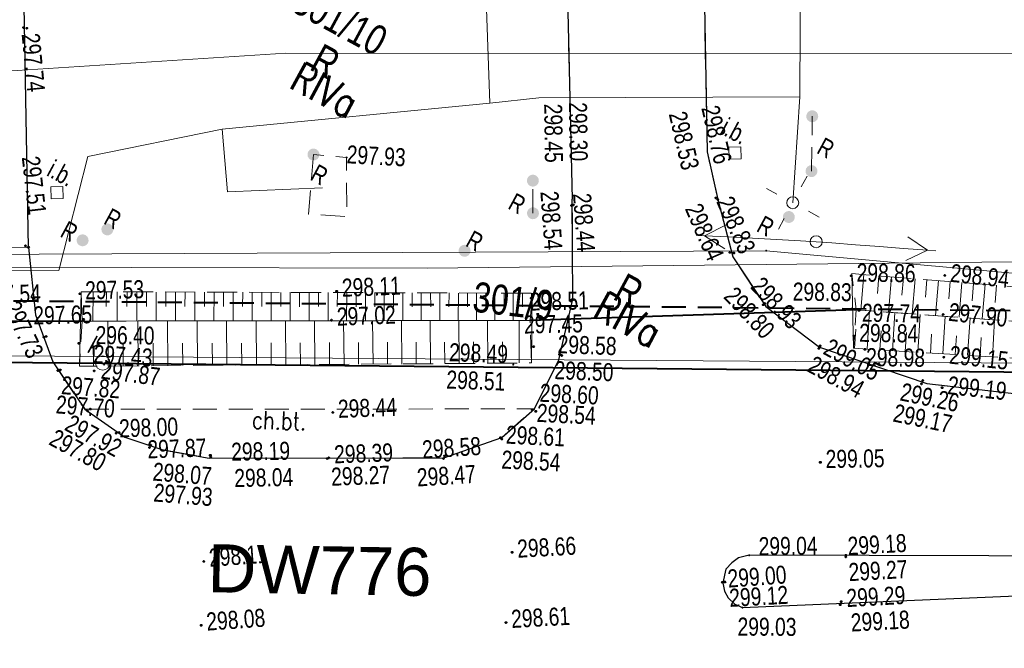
# Model space of a CAD drawing. Header units: metres. Extents: x 7437495 to 7437812, y 5556446 to 5556827.
# Tile 34 of 38: x 7437747 to 7437788, y 5556661 to 5556687. Entities that reach past the tile are written whole.
import ezdxf
from ezdxf.enums import TextEntityAlignment as Align

# ---------------------------------------------------------------- set-up
doc = ezdxf.new("R2010")
doc.units = ezdxf.units.M
doc.header["$MEASUREMENT"] = 0
for name, pattern in [('BUBZ01-500', [1.75, 1.25, -0.5]), ('ib07_500', [1.5, 1, -0.5]), ('KTCR02-500', [1.5, 1, -0.5]), ('KTJZ01-500', [2, 1.5, -0.5])]:
    doc.linetypes.add(name, pattern=pattern)
doc.layers.get('0').update_dxf_attribs({"color": 250, "lineweight": 5})
for name, color, linetype, lineweight in [('203-Punkt załamania granicy działki nie stabilizowany', 7, 'Continuous', 5), ('506-Właz okrągły-SK', 7, 'Continuous', 5), ('510-Podpora jednosłupowa symb.-STPOW', 7, 'Continuous', 5), ('515-Latarnia-SEPOW', 7, 'Continuous', 5), ('BUBZ01', 250, 'Continuous', 5), ('BUIB02_01', 250, 'Continuous', 5), ('BUIB05_01', 250, 'Continuous', 5), ('D_opisy', 7, 'Continuous', 13), ('EGBD03', 250, 'Continuous', 5), ('EGBK02', 250, 'Continuous', 5), ('EGBP04_03', 250, 'Continuous', 5), ('EGBU01', 250, 'Continuous', 5), ('inna budowla (punkt)', 7, 'Continuous', 5), ('inna budowla (punkt)-Atr17', 7, 'Continuous', 5), ('KTCR02', 250, 'Continuous', 5), ('KTJZ01', 250, 'Continuous', 5), ('KTKR01', 250, 'Continuous', 5), ('MPZP', 250, 'Continuous', 5), ('przewód elektroenergetyczny niskiego napięcia (linia) - symbol', 7, 'Continuous', 5), ('punkt wysokościowy sztuczny', 7, 'Continuous', 5), ('reklama lub tablica informacyjna (linia)', 7, 'Continuous', 5), ('reklama lub tablica informacyjna (linia) - symbol', 7, 'Continuous', 5), ('reklama lub tablica informacyjna (punkt)', 7, 'Continuous', 5), ('reklama lub tablica informacyjna (punkt)-Atr17', 7, 'Continuous', 5), ('reklama lub tablica informacyjna - opis', 7, 'Continuous', 5), ('RTPW01', 250, 'Continuous', 5), ('RTPW02', 250, 'Continuous', 5), ('rzedne dla projektanta', 250, 'Continuous', 5), ('SUPE_01', 250, 'Continuous', 5), ('SUPG_01', 250, 'Continuous', 5), ('SUPT_01', 250, 'Continuous', 5), ('SUSM01', 250, 'Continuous', 5), ('SUSM04_01_E', 250, 'Continuous', 5), ('SUUS22_01_K', 250, 'Continuous', 5), ('słup (punkt)', 7, 'Continuous', 5)]:
    doc.layers.add(name, color=color, linetype=linetype, lineweight=lineweight)
doc.styles.get("Standard").update_dxf_attribs({"font": 'txt.shx', "width": 0.75})
doc.styles.add('Style-Arial', font='arial.ttf')

# ---------------------------------------------------------------- blocks, each defined once
blk = doc.blocks.new('IB12')
at = {"color": 0, "linetype": 'Continuous', "lineweight": 13, "ltscale": 10}
for p, q in [((-2.5, -2.5), (-2.5, 2.5)), ((-2.5, 2.5), (2.5, 2.5)), ((2.5, -2.5), (2.5, 2.5)), ((-2.5, -2.5), (2.5, -2.5))]:
    blk.add_line(p, q, dxfattribs=at)
blk = doc.blocks.new('IB07')
at = {"linetype": 'Continuous', "lineweight": 13, "ltscale": 10}
h = blk.add_hatch(color=0, dxfattribs=at)
edge = h.paths.add_edge_path()
edge.add_arc((0, 0), 2.5, 0, 360)
blk = doc.blocks.new('PE04')
at = {"color": 0, "linetype": 'Continuous', "lineweight": 13, "ltscale": 10}
for p, q in [((46.5, 0), (37.84, 5)), ((6.5, 0), (0, 0)), ((6.5, 0), (16.5, 0)), ((16.5, 0), (26.5, 0)), ((26.5, 0), (36.5, 0)), ((36.5, 0), (46.5, 0)), ((46.5, 0), (37.84, -5)), ((46.5, 0), (50, 0))]:
    blk.add_line(p, q, dxfattribs=at)
blk = doc.blocks.new('203')
at = {"layer": '203-Punkt załamania granicy działki nie stabilizowany', "linetype": 'Continuous', "lineweight": 13}
h = blk.add_hatch(color=96, dxfattribs=at)
edge = h.paths.add_edge_path()
edge.add_arc((0, 0), 0.45, 0, 360)
blk = doc.blocks.new('PW02')
at = {"layer": 'punkt wysokościowy sztuczny', "linetype": 'Continuous', "lineweight": 13}
h = blk.add_hatch(color=0, dxfattribs=at)
edge = h.paths.add_edge_path()
edge.add_arc((0, 0), 0.45, 0, 360)
blk = doc.blocks.new('515')
at = {"layer": '515-Latarnia-SEPOW', "color": 0, "linetype": 'Continuous', "lineweight": 13}
for p, q in [((0, 7.5), (0, 12.5)), ((-12.5, 0), (-7.5, 0)), ((7.5, 0), (12.5, 0)), ((0, -12.5), (0, -7.5))]:
    blk.add_line(p, q, dxfattribs=at)
blk = doc.blocks.new('SM04')
at = {"layer": 'słup (punkt)', "color": 0, "linetype": 'Continuous', "lineweight": 13}
blk.add_circle((0, 0), 2.5, dxfattribs=at)
blk = doc.blocks.new('510')
at = {"layer": '510-Podpora jednosłupowa symb.-STPOW', "color": 0, "linetype": 'Continuous', "lineweight": 13}
blk.add_circle((0, 0), 2.5, dxfattribs=at)
blk = doc.blocks.new('506')
at = {"layer": '506-Właz okrągły-SK', "color": 0, "linetype": 'Continuous', "lineweight": 13}
blk.add_circle((0, 0), 3, dxfattribs=at)

msp = doc.modelspace()

# ---------------------------------------------------------------- linework, layer by layer
at = {"layer": 'BUBZ01', "color": 7, "linetype": 'BUBZ01-500', "lineweight": 13, "flags": 128}
for points in [[(7437800.253, 5556673.936), (7437800.251, 5556675.265), (7437798.889, 5556675.386), (7437781.659, 5556676.777), (7437781.842, 5556675.268), (7437799.139, 5556674.022), (7437800.253, 5556673.936)], [(7437749.56, 5556676.026), (7437768.351, 5556675.962), (7437768.26, 5556674.828), (7437749.614, 5556674.803), (7437749.56, 5556676.026)], [(7437800.255, 5556672.526), (7437800.253, 5556673.936), (7437799.139, 5556674.022), (7437781.842, 5556675.268), (7437781.726, 5556673.67), (7437800.255, 5556672.526)], [(7437749.614, 5556674.803), (7437768.26, 5556674.828), (7437768.313, 5556673.059), (7437749.493, 5556672.923), (7437749.614, 5556674.803)]]:
    msp.add_lwpolyline(points, close=True, dxfattribs=at)
at = {"layer": 'BUBZ01', "color": 7, "linetype": 'Continuous', "lineweight": 13, "flags": 128}
for points in [[(7437782.159, 5556676.734), (7437782.038, 5556675.252)], [(7437782.779, 5556676.682), (7437782.723, 5556675.95)], [(7437783.306, 5556676.647), (7437783.185, 5556675.165)], [(7437783.806, 5556676.603), (7437783.741, 5556675.876)], [(7437784.297, 5556676.564), (7437784.172, 5556675.096)], [(7437784.788, 5556676.526), (7437784.723, 5556675.799)], [(7437785.27, 5556676.492), (7437785.15, 5556675.033)], [(7437785.756, 5556676.444), (7437785.696, 5556675.726)], [(7437786.238, 5556676.41), (7437786.123, 5556674.96)], [(7437786.724, 5556676.363), (7437786.664, 5556675.645)], [(7437787.206, 5556676.329), (7437787.087, 5556674.892)], [(7437787.688, 5556676.295), (7437787.629, 5556675.577)], [(7437750.061, 5556676.028), (7437750.057, 5556674.802)], [(7437750.616, 5556676.023), (7437750.614, 5556675.41)], [(7437751.059, 5556676.021), (7437751.059, 5556674.804)], [(7437751.48, 5556676.021), (7437751.468, 5556675.413)], [(7437751.878, 5556676.021), (7437751.878, 5556674.804)], [(7437752.285, 5556676.016), (7437752.287, 5556675.412)], [(7437752.692, 5556676.012), (7437752.688, 5556674.808)], [(7437753.09, 5556676.012), (7437753.093, 5556675.408)], [(7437753.497, 5556676.008), (7437753.493, 5556674.804)], [(7437753.896, 5556676.008), (7437753.889, 5556675.408)], [(7437754.294, 5556676.008), (7437754.294, 5556674.813)], [(7437754.701, 5556676.003), (7437754.699, 5556675.413)], [(7437755.099, 5556676.004), (7437755.091, 5556674.814)], [(7437755.497, 5556676.004), (7437755.496, 5556675.413)], [(7437755.896, 5556676.004), (7437755.896, 5556674.809)], [(7437756.294, 5556676.004), (7437756.287, 5556675.405)], [(7437756.692, 5556676.004), (7437756.684, 5556674.814)], [(7437757.09, 5556676.005), (7437757.084, 5556675.405)], [(7437757.484, 5556675.996), (7437757.48, 5556674.815)], [(7437757.882, 5556675.996), (7437757.88, 5556675.406)], [(7437758.271, 5556676.001), (7437758.268, 5556674.82)], [(7437758.665, 5556675.993), (7437758.663, 5556675.402)], [(7437759.063, 5556675.993), (7437759.06, 5556674.812)], [(7437759.453, 5556675.998), (7437759.451, 5556675.407)], [(7437759.846, 5556675.989), (7437759.848, 5556674.817)], [(7437760.236, 5556675.994), (7437760.234, 5556675.403)], [(7437760.629, 5556675.985), (7437760.622, 5556674.818)], [(7437761.019, 5556675.99), (7437761.017, 5556675.4)], [(7437761.412, 5556675.982), (7437761.405, 5556674.814)], [(7437761.801, 5556675.987), (7437761.791, 5556675.401)], [(7437762.186, 5556675.983), (7437762.183, 5556674.824)], [(7437762.571, 5556675.979), (7437762.574, 5556675.397)], [(7437762.96, 5556675.984), (7437762.958, 5556674.825)], [(7437763.345, 5556675.98), (7437763.348, 5556675.399)], [(7437763.73, 5556675.977), (7437763.732, 5556674.826)], [(7437764.119, 5556675.981), (7437764.122, 5556675.4)], [(7437764.504, 5556675.978), (7437764.501, 5556674.819)], [(7437764.889, 5556675.974), (7437764.883, 5556675.397)], [(7437765.273, 5556675.97), (7437765.267, 5556674.825)], [(7437765.658, 5556675.966), (7437765.657, 5556675.398)], [(7437766.034, 5556675.967), (7437766.032, 5556674.831)], [(7437766.418, 5556675.963), (7437766.418, 5556675.395)], [(7437766.799, 5556675.973), (7437766.792, 5556674.828)], [(7437767.184, 5556675.969), (7437767.178, 5556675.392)], [(7437767.56, 5556675.97), (7437767.553, 5556674.825)], [(7437767.944, 5556675.966), (7437767.943, 5556675.398)], [(7437768.316, 5556675.958), (7437768.315, 5556675.538)], [(7437782.298, 5556673.633), (7437782.4, 5556675.227)], [(7437783.356, 5556673.571), (7437783.453, 5556675.156)], [(7437784.41, 5556673.5), (7437784.502, 5556675.076)], [(7437750.693, 5556672.933), (7437750.683, 5556674.803)], [(7437751.937, 5556672.941), (7437751.927, 5556674.811)], [(7437753.181, 5556672.948), (7437753.167, 5556674.81)], [(7437754.416, 5556672.961), (7437754.397, 5556674.814)], [(7437755.638, 5556672.97), (7437755.623, 5556674.809)], [(7437756.869, 5556672.974), (7437756.854, 5556674.813)], [(7437758.091, 5556672.982), (7437758.071, 5556674.813)], [(7437759.304, 5556672.996), (7437759.288, 5556674.813)], [(7437760.512, 5556673), (7437760.496, 5556674.818)], [(7437761.72, 5556673.005), (7437761.705, 5556674.822)], [(7437762.92, 5556673.014), (7437762.908, 5556674.818)], [(7437764.111, 5556673.029), (7437764.103, 5556674.819)], [(7437765.31, 5556673.038), (7437765.298, 5556674.819)], [(7437766.501, 5556673.052), (7437766.492, 5556674.82)], [(7437767.812, 5556673.058), (7437767.804, 5556674.826)], [(7437785.446, 5556673.439), (7437785.542, 5556675.002)], [(7437786.482, 5556673.378), (7437786.582, 5556674.927)], [(7437787.513, 5556673.307), (7437787.6, 5556674.853)], [(7437781.771, 5556673.668), (7437781.82, 5556674.472)], [(7437782.829, 5556673.606), (7437782.882, 5556674.396)], [(7437783.883, 5556673.535), (7437783.936, 5556674.326)], [(7437784.928, 5556673.469), (7437784.976, 5556674.251)], [(7437785.964, 5556673.408), (7437786.012, 5556674.19)], [(7437750.075, 5556672.926), (7437750.061, 5556673.866)], [(7437751.319, 5556672.934), (7437751.314, 5556673.87)], [(7437752.563, 5556672.942), (7437752.559, 5556673.877)], [(7437753.799, 5556672.955), (7437753.789, 5556673.881)], [(7437755.029, 5556672.959), (7437755.02, 5556673.885)], [(7437756.256, 5556672.976), (7437756.25, 5556673.889)], [(7437757.478, 5556672.985), (7437757.472, 5556673.898)], [(7437758.695, 5556672.985), (7437758.689, 5556673.898)], [(7437759.908, 5556672.998), (7437759.902, 5556673.911)], [(7437761.116, 5556673.003), (7437761.111, 5556673.916)], [(7437762.32, 5556673.021), (7437762.319, 5556673.92)], [(7437763.515, 5556673.021), (7437763.514, 5556673.921)], [(7437764.715, 5556673.031), (7437764.7, 5556673.926)], [(7437765.905, 5556673.045), (7437765.899, 5556673.936)], [(7437767.123, 5556673.045), (7437767.116, 5556673.936)], [(7437787, 5556673.347), (7437787.043, 5556674.12)]]:
    msp.add_lwpolyline(points, dxfattribs=at)
at = {"layer": 'BUIB02_01', "color": 7, "linetype": 'Continuous', "lineweight": 13}
for p, q in [((7437781.726, 5556673.67), (7437781.659, 5556676.777)), ((7437749.56, 5556676.026), (7437749.493, 5556672.923)), ((7437768.313, 5556673.059), (7437768.351, 5556675.962))]:
    msp.add_line(p, q, dxfattribs=at)
at = {"layer": 'BUIB02_01', "color": 212, "linetype": 'Continuous', "lineweight": 40, "flags": 128}
msp.add_lwpolyline([(7437677.716, 5556672.985), (7437708.215, 5556673.286), (7437734.523, 5556673.208), (7437796.662, 5556672.605), (7437800.255, 5556672.69)], dxfattribs=at)
at = {"layer": 'BUIB05_01', "color": 7, "linetype": 'Continuous', "lineweight": 40, "flags": 128}
for points in [[(7437781.842, 5556675.268), (7437768.26, 5556674.828)], [(7437738.795, 5556674.845), (7437749.614, 5556674.803)]]:
    msp.add_lwpolyline(points, dxfattribs=at)
at = {"layer": 'EGBD03', "color": 96, "linetype": 'Continuous', "lineweight": 13, "flags": 128}
for points in [[(7437738.724, 5556677.545), (7437778.093, 5556677.732)], [(7437778.093, 5556677.732), (7437796.772, 5556676.034)], [(7437738.801, 5556673.408), (7437796.685, 5556672.998)]]:
    msp.add_lwpolyline(points, dxfattribs=at)
at = {"layer": 'KTCR02', "color": 7, "linetype": 'KTCR02-500', "lineweight": 13, "flags": 128}
msp.add_lwpolyline([(7437749.715, 5556671.13), (7437768.438, 5556671.149)], dxfattribs=at)
at = {"layer": 'KTJZ01', "color": 7, "linetype": 'KTJZ01-500', "lineweight": 13, "flags": 128}
msp.add_lwpolyline([(7437513.723, 5556673.355), (7437526.269, 5556669.703), (7437536.272, 5556667.34), (7437541.191, 5556666.174), (7437555.601, 5556663.946), (7437574.688, 5556662.14), (7437592.829, 5556661.757), (7437607.902, 5556661.297), (7437618.053, 5556661.514), (7437634.62, 5556661.166), (7437643.744, 5556661.042), (7437662.678, 5556660.695), (7437676.713, 5556659.956), (7437680.07, 5556659.854), (7437689.107, 5556659.276), (7437706.866, 5556658.566), (7437718.583, 5556658.503), (7437742.597, 5556658.61), (7437777.726, 5556658.866), (7437800.276, 5556659.834), (7437800.259, 5556670.435), (7437784.777, 5556672.203), (7437780.309, 5556673.712), (7437778.074, 5556675.404), (7437776.698, 5556677.48), (7437776.083, 5556679.857), (7437775.634, 5556681.841), (7437775.283, 5556700.892), (7437764.802, 5556697.486), (7437766.655, 5556696.561), (7437768.321, 5556694.998), (7437769.494, 5556692.86), (7437769.762, 5556690.69), (7437770.016, 5556679.871), (7437770.034, 5556675.709), (7437769.454, 5556673.191), (7437768.438, 5556671.149), (7437767.087, 5556669.959), (7437764.67, 5556669.108), (7437754.892, 5556669.097), (7437752.966, 5556669.447), (7437751.386, 5556669.974), (7437749.715, 5556671.13), (7437748.385, 5556673.103), (7437747.671, 5556675.06), (7437747.375, 5556677.871), (7437741.367, 5556677.784), (7437740.566, 5556674.522), (7437739.928, 5556673.377), (7437739.11, 5556672.445), (7437738.094, 5556671.642), (7437736.73, 5556670.857), (7437735.192, 5556670.212), (7437733.349, 5556669.562), (7437731.308, 5556669.155), (7437730.28, 5556669.172), (7437716.357, 5556669.106), (7437704.086, 5556669.173), (7437692.094, 5556669.191), (7437679.606, 5556669.216), (7437668.639, 5556669.088), (7437659.12, 5556668.63), (7437651.567, 5556668.505), (7437639.106, 5556668.391), (7437630.871, 5556668.454), (7437618.261, 5556668.443), (7437607.706, 5556668.467), (7437605.949, 5556668.499), (7437593.243, 5556668.562), (7437588.537, 5556668.611), (7437579.98, 5556668.962), (7437573.919, 5556669.28), (7437568.122, 5556669.75), (7437557.694, 5556670.763), (7437556.14, 5556672.891), (7437555.289, 5556675.013), (7437555.022, 5556677.774), (7437555.086, 5556679.946), (7437549.768, 5556680.691), (7437548.771, 5556677.469), (7437547.863, 5556676.025), (7437545.277, 5556673.878), (7437543.715, 5556673.473), (7437541.983, 5556673.321), (7437537.697, 5556674.291), (7437528.632, 5556676.578), (7437522.707, 5556678.05)], dxfattribs=at)
at = {"layer": 'KTKR01', "color": 7, "linetype": 'Continuous', "lineweight": 30, "flags": 128}
for points in [[(7437776.246, 5556704.803), (7437776.279, 5556702.457), (7437776.272, 5556700.913), (7437775.283, 5556700.892), (7437775.634, 5556681.841), (7437776.083, 5556679.857), (7437776.698, 5556677.48), (7437778.074, 5556675.404), (7437780.309, 5556673.712), (7437784.777, 5556672.203), (7437800.259, 5556670.435)], [(7437747.375, 5556677.871), (7437747.15, 5556690.233), (7437747.489, 5556692.745), (7437748.372, 5556694.689), (7437750.087, 5556696.341), (7437752.152, 5556697.338), (7437754.389, 5556697.751), (7437762.265, 5556697.884), (7437764.802, 5556697.486), (7437766.655, 5556696.561), (7437768.321, 5556694.998), (7437769.494, 5556692.86), (7437769.762, 5556690.69), (7437770.016, 5556679.871)], [(7437747.375, 5556677.871), (7437747.671, 5556675.06), (7437748.385, 5556673.103), (7437749.715, 5556671.13), (7437751.386, 5556669.974), (7437752.966, 5556669.447), (7437754.892, 5556669.097), (7437764.67, 5556669.108), (7437767.087, 5556669.959), (7437768.438, 5556671.149), (7437769.454, 5556673.191), (7437770.034, 5556675.709), (7437770.016, 5556679.871)]]:
    msp.add_lwpolyline(points, dxfattribs=at)
msp.add_lwpolyline([(7437776.944, 5556664.955), (7437776.66, 5556664.746), (7437776.409, 5556664.472), (7437776.288, 5556663.912), (7437776.361, 5556663.565), (7437776.509, 5556663.292), (7437776.781, 5556663.019), (7437777.103, 5556662.878), (7437792.419, 5556663.538), (7437792.672, 5556663.583), (7437792.942, 5556663.766), (7437793.093, 5556664.025), (7437793.152, 5556664.301), (7437793.093, 5556664.549), (7437792.966, 5556664.777), (7437792.699, 5556664.956), (7437792.357, 5556665.016), (7437777.386, 5556665.057), (7437776.944, 5556664.955)], close=True, dxfattribs=at)
at = {"layer": 'MPZP', "color": 212, "linetype": 'KTCR02-500', "lineweight": 40, "flags": 128}
msp.add_lwpolyline([(7437800.251, 5556675.096), (7437774.125, 5556675.384), (7437713.181, 5556675.943), (7437614.811, 5556676.701), (7437565.954, 5556679.873), (7437562.943, 5556683.239), (7437563.096, 5556707.876)], dxfattribs=at)
at = {"layer": 'reklama lub tablica informacyjna (linia)', "color": 7, "linetype": 'ib07_500', "lineweight": 13, "flags": 128}
for points in [[(7437779.98, 5556681.044), (7437780.011, 5556683.325)], [(7437768.381, 5556679.29), (7437768.377, 5556680.646)]]:
    msp.add_lwpolyline(points, dxfattribs=at)
msp.add_lwpolyline([(7437759.24, 5556681.732), (7437759.033, 5556679.251), (7437760.627, 5556679.149), (7437760.619, 5556681.61), (7437759.24, 5556681.732)], close=True, dxfattribs=at)
at = {"layer": 'rzedne dla projektanta', "color": 7, "linetype": 'Continuous', "lineweight": 40}
for centre in [(7437747.169, 5556687.015), (7437747.302, 5556686.988), (7437775.996, 5556679.927), (7437769.99, 5556679.612), (7437770.057, 5556679.632), (7437776.083, 5556679.857), (7437747.252, 5556677.938), (7437747.375, 5556677.871), (7437776.574, 5556677.658), (7437776.743, 5556677.634), (7437781.634, 5556676.689), (7437785.532, 5556676.702), (7437749.513, 5556675.938), (7437760.206, 5556676.044), (7437747.586, 5556675.721), (7437747.695, 5556675.65), (7437768.309, 5556675.757), (7437769.96, 5556675.635), (7437770.038, 5556675.695), (7437777.965, 5556675.481), (7437778.038, 5556675.533), (7437781.673, 5556675.314), (7437781.957, 5556675.25), (7437785.46, 5556675.08), (7437749.665, 5556674.877), (7437759.996, 5556674.839), (7437768.102, 5556674.914), (7437748.107, 5556674.164), (7437781.743, 5556674.184), (7437748.012, 5556674.136), (7437749.475, 5556673.877), (7437780.338, 5556673.774), (7437768.407, 5556673.736), (7437769.493, 5556673.409), (7437769.585, 5556673.37), (7437780.289, 5556673.664), (7437782.203, 5556673.627), (7437785.495, 5556673.298), (7437748.601, 5556672.747), (7437748.691, 5556672.766), (7437750.104, 5556672.728), (7437784.563, 5556672.188), (7437784.617, 5556672.33), (7437785.421, 5556672.03), (7437749.83, 5556671.069), (7437749.948, 5556671.141), (7437760.043, 5556671.002), (7437768.347, 5556671.107), (7437768.497, 5556671.048), (7437751.029, 5556670.134), (7437751.151, 5556670.17), (7437767.029, 5556669.956), (7437767.085, 5556669.892), (7437752.415, 5556669.542), (7437752.467, 5556669.639), (7437754.945, 5556669.216), (7437754.969, 5556669.135), (7437759.809, 5556669.082), (7437759.882, 5556669.11), (7437764.655, 5556669.082), (7437764.704, 5556669.192), (7437780.347, 5556668.923), (7437767.51, 5556665.179), (7437754.678, 5556664.8), (7437781.411, 5556664.99), (7437781.413, 5556665.058), (7437776.275, 5556663.93), (7437776.374, 5556663.945), (7437781.219, 5556663.126), (7437781.175, 5556663.003), (7437754.567, 5556662.141), (7437767.257, 5556662.257)]:
    msp.add_circle(centre, 0.0225, dxfattribs=at)
at = {"layer": 'SUPE_01', "color": 1, "linetype": 'Continuous', "lineweight": 13}
msp.add_line((7437779.491, 5556684.129), (7437779.198, 5556679.727), dxfattribs=at)
at = {"layer": 'SUPE_01', "color": 1, "linetype": 'Continuous', "lineweight": 13, "flags": 128}
for points in [[(7437766.578, 5556683.874), (7437766.127, 5556696.825), (7437764.29, 5556703.508), (7437760.74, 5556704.261), (7437760.67, 5556705.027)], [(7437779.491, 5556684.129), (7437779.596, 5556704.651), (7437778.403, 5556704.717)], [(7437755.445, 5556682.789), (7437766.578, 5556683.874), (7437768.63, 5556684.092), (7437779.491, 5556684.129)], [(7437739.623, 5556680.63), (7437739.774, 5556676.964), (7437748.636, 5556676.903), (7437749.845, 5556681.65), (7437755.445, 5556682.789), (7437755.667, 5556680.177), (7437759.615, 5556680.346)]]:
    msp.add_lwpolyline(points, dxfattribs=at)
at = {"layer": 'SUPG_01', "color": 52, "linetype": 'Continuous', "lineweight": 13, "flags": 128}
msp.add_lwpolyline([(7437800.233, 5556686.196), (7437795.105, 5556685.924), (7437758.083, 5556685.954), (7437721.931, 5556683.624), (7437675.78, 5556683.789)], dxfattribs=at)
at = {"layer": 'SUPT_01', "color": 30, "linetype": 'Continuous', "lineweight": 13, "flags": 128}
msp.add_lwpolyline([(7437672.13, 5556676.84), (7437705.616, 5556676.989), (7437718.424, 5556677.051), (7437727.021, 5556677.088), (7437727.021, 5556677.088), (7437763.97, 5556677.007), (7437763.97, 5556677.007), (7437790.912, 5556677.289), (7437790.912, 5556677.289), (7437800.248, 5556676.962)], dxfattribs=at)

# ---------------------------------------------------------------- block references
at = {"layer": 'EGBP04_03', "color": 96, "linetype": 'Continuous', "lineweight": 13, "xscale": 0.1, "yscale": 0.1, "zscale": 0.1, "rotation": 331.5332548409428}
msp.add_blockref('203', (7437778.093, 5556677.732), dxfattribs=at)
at = {"layer": 'inna budowla (punkt)', "color": 7, "linetype": 'Continuous', "lineweight": 13, "xscale": 0.1, "yscale": 0.1, "zscale": 0.1}
for p, rotation in [((7437776.792, 5556681.794), 0.8642548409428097), ((7437748.565, 5556680.149), 1.204254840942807)]:
    msp.add_blockref('IB12', p, dxfattribs=dict(at, rotation=rotation))
at = {"layer": 'przewód elektroenergetyczny niskiego napięcia (linia) - symbol', "color": 1, "linetype": 'Continuous', "lineweight": 13, "xscale": 0.1, "yscale": 0.1, "zscale": 0.1}
for rotation in [176.9192548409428, 355.6012548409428]:
    msp.add_blockref('PE04', (7437780.173, 5556678.106), dxfattribs=dict(at, rotation=rotation))
at = {"layer": 'reklama lub tablica informacyjna (linia) - symbol', "color": 7, "linetype": 'Continuous', "lineweight": 13, "xscale": 0.1, "yscale": 0.1, "zscale": 0.1, "rotation": 331.5332548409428}
for p in [(7437780.011, 5556683.325), (7437759.24, 5556681.732), (7437759.24, 5556681.732), (7437779.98, 5556681.044), (7437768.377, 5556680.646), (7437768.381, 5556679.29)]:
    msp.add_blockref('IB07', p, dxfattribs=at)
at = {"layer": 'reklama lub tablica informacyjna (punkt)', "color": 7, "linetype": 'Continuous', "lineweight": 13, "xscale": 0.1, "yscale": 0.1, "zscale": 0.1, "rotation": 331.5332548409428}
for p in [(7437779.035, 5556679.133), (7437750.658, 5556678.617), (7437749.627, 5556678.163), (7437765.533, 5556677.729)]:
    msp.add_blockref('IB07', p, dxfattribs=at)
at = {"layer": 'RTPW02', "color": 7, "linetype": 'Continuous', "lineweight": 13, "xscale": 0.1, "yscale": 0.1, "zscale": 0.1, "rotation": 331.5332548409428}
for p in [(7437760.619, 5556681.61), (7437768.26, 5556674.828), (7437767.559, 5556672.99), (7437764.67, 5556669.108), (7437777.386, 5556665.057), (7437777.103, 5556662.878)]:
    msp.add_blockref('PW02', p, dxfattribs=at)
at = {"layer": 'SUSM01', "color": 7, "linetype": 'Continuous', "lineweight": 13, "xscale": 0.1, "yscale": 0.1, "zscale": 0.1, "rotation": 331.5332548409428}
msp.add_blockref('515', (7437779.198, 5556679.727), dxfattribs=at)
at = {"layer": 'SUSM04_01_E', "color": 7, "linetype": 'Continuous', "lineweight": 13, "xscale": 0.1, "yscale": 0.1, "zscale": 0.1, "rotation": 331.5332548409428}
for name, p in [('510', (7437779.198, 5556679.727)), ('SM04', (7437780.173, 5556678.106))]:
    msp.add_blockref(name, p, dxfattribs=at)
at = {"layer": 'SUUS22_01_K', "color": 7, "linetype": 'Continuous', "lineweight": 13, "xscale": 0.1, "yscale": 0.1, "zscale": 0.1, "rotation": 331.5332548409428}
msp.add_blockref('506', (7437750.464, 5556673.057), dxfattribs=at)

# ---------------------------------------------------------------- texts
at = {"layer": 'D_opisy', "style": 'Style-Arial'}
msp.add_text('DW776', height=2, rotation=358.9743, dxfattribs=at).set_placement((7437754.84, 5556664.522), align=Align.MIDDLE_LEFT)
at = {"layer": 'EGBD03', "color": 96, "linetype": 'Continuous', "lineweight": 30, "char_height": 1.25, "attachment_point": 7, "line_spacing_factor": 0.6}
for s, insert, rotation in [('\\FWORKING_1250;\\H1x;\\W0.8;301/10', (7437758.245, 5556687.727), 331.5333), ('\\FWORKING_1250;\\H1x;\\W0.8;301/9', (7437765.821, 5556675.187), 353.2599)]:
    msp.add_mtext(s, dxfattribs=dict(at, insert=insert, rotation=rotation))
at = {"layer": 'EGBK02', "color": 96, "linetype": 'Continuous', "lineweight": 30, "width": 0.8}
for p in [(7437758.775, 5556685.637), (7437771.407, 5556676.089)]:
    msp.add_text('RIVa', height=1.25, rotation=331.5333, dxfattribs=at).set_placement(p, align=Align.TOP_LEFT)
at = {"layer": 'EGBU01', "color": 96, "linetype": 'Continuous', "lineweight": 30, "char_height": 1.25, "attachment_point": 7, "rotation": 331.5333, "line_spacing_factor": 0.6}
for insert in [(7437759.021, 5556685.294), (7437771.653, 5556675.745)]:
    msp.add_mtext('\\FWORKING_1250;\\H1x;\\W0.8;R', dxfattribs=dict(at, insert=insert))
at = {"layer": 'inna budowla (punkt)-Atr17', "color": 7, "char_height": 0.75, "attachment_point": 7, "rotation": 331.5333, "line_spacing_factor": 0.6}
for insert in [(7437776.126, 5556682.621), (7437748.079, 5556680.868)]:
    msp.add_mtext('\\FWORKING_1250;\\H1x;\\W0.8;i.b.', dxfattribs=dict(at, insert=insert))
at = {"layer": 'KTCR02', "color": 7, "linetype": 'Continuous', "lineweight": 13, "width": 0.8}
msp.add_text('ch.bt.', height=0.75, rotation=358.0983, dxfattribs=at).set_placement((7437756.694, 5556671.078), align=Align.TOP_LEFT)
at = {"layer": 'reklama lub tablica informacyjna (punkt)-Atr17', "color": 7, "char_height": 0.75, "attachment_point": 7, "rotation": 331.5333, "line_spacing_factor": 0.6}
for insert in [(7437750.456, 5556678.874), (7437777.641, 5556678.564), (7437748.644, 5556678.343), (7437765.527, 5556677.948)]:
    msp.add_mtext('\\FWORKING_1250;\\H1x;\\W0.8;R', dxfattribs=dict(at, insert=insert))
at = {"layer": 'reklama lub tablica informacyjna - opis', "color": 7, "linetype": 'Continuous', "lineweight": 13, "char_height": 0.75, "attachment_point": 7, "rotation": 331.5333, "line_spacing_factor": 0.6}
for insert in [(7437780.149, 5556681.817), (7437759.059, 5556680.705), (7437767.292, 5556679.505)]:
    msp.add_mtext('\\FWORKING_1250;\\H1x;\\W0.8;R', dxfattribs=dict(at, insert=insert))
at = {"layer": 'RTPW01', "color": 7, "linetype": 'Continuous', "lineweight": 13, "char_height": 0.75, "attachment_point": 7, "line_spacing_factor": 0.6}
for s, insert, rotation in [('\\FWORKING_1250;\\H1x;\\W0.8;297.93', (7437760.605, 5556681.361), 356.8623), ('\\FWORKING_1250;\\H1x;\\W0.8;298.51', (7437764.764, 5556671.987), 357.8493), ('\\FWORKING_1250;\\H1x;\\W0.8;299.04', (7437777.781, 5556665.049), 0.5463), ('\\FWORKING_1250;\\H1x;\\W0.8;299.03', (7437776.897, 5556661.704), 359.6573)]:
    msp.add_mtext(s, dxfattribs=dict(at, insert=insert, rotation=rotation))
at = {"layer": 'rzedne dla projektanta', "color": 7, "linetype": 'Continuous', "lineweight": 0, "char_height": 0.75, "attachment_point": 7, "line_spacing_factor": 0.6}
for s, insert, rotation in [('\\FWORKING_1250;\\H1x;\\W0.8; 297.74', (7437747.053, 5556686.964), 275.5616), ('\\FWORKING_1250;\\H1x;\\W0.8; 298.45', (7437768.832, 5556684.064), 270.8177), ('\\FWORKING_1250;\\H1x;\\W0.8; 298.30', (7437769.864, 5556684.127), 270.8177), ('\\FWORKING_1250;\\H1x;\\W0.8; 298.53', (7437773.968, 5556683.637), 283.1237), ('\\FWORKING_1250;\\H1x;\\W0.8; 298.76', (7437775.326, 5556683.886), 283.1237), ('\\FWORKING_1250;\\H1x;\\W0.8; 297.51', (7437747.055, 5556681.84), 276.7126), ('\\FWORKING_1250;\\H1x;\\W0.8; 298.54', (7437768.662, 5556680.407), 274.1366), ('\\FWORKING_1250;\\H1x;\\W0.8; 298.44', (7437770.02, 5556680.322), 274.1366), ('\\FWORKING_1250;\\H1x;\\W0.8; 298.83', (7437775.905, 5556679.976), 293.6109), ('\\FWORKING_1250;\\H1x;\\W0.8; 298.64', (7437774.596, 5556679.68), 293.6109), ('\\FWORKING_1250;\\H1x;\\W0.8; 298.86', (7437781.631, 5556676.439), 359.2618), ('\\FWORKING_1250;\\H1x;\\W0.8; 298.94', (7437785.505, 5556676.454), 353.8762), ('\\FWORKING_1250;\\H1x;\\W0.8; 298.93', (7437777.244, 5556676.353), 313.2285), ('\\FWORKING_1250;\\H1x;\\W0.8; 297.54', (7437745.219, 5556675.517), 1.2682), ('\\FWORKING_1250;\\H1x;\\W0.8; 297.53', (7437749.518, 5556675.689), 1.2682), ('\\FWORKING_1250;\\H1x;\\W0.8; 298.11', (7437760.215, 5556675.794), 2.1312), ('\\FWORKING_1250;\\H1x;\\W0.8; 298.80', (7437776.125, 5556675.942), 313.2285), ('\\FWORKING_1250;\\H1x;\\W0.8; 298.83', (7437778.971, 5556675.65), 359.2618), ('\\FWORKING_1250;\\H1x;\\W0.8; 297.73', (7437746.203, 5556675.598), 295.1531), ('\\FWORKING_1250;\\H1x;\\W0.8; 298.51', (7437768.037, 5556675.222), 1.2667), ('\\FWORKING_1250;\\H1x;\\W0.8; 297.65', (7437747.359, 5556674.645), 1.2682), ('\\FWORKING_1250;\\H1x;\\W0.8; 297.02', (7437760.005, 5556674.589), 2.1312), ('\\FWORKING_1250;\\H1x;\\W0.8; 297.74', (7437781.853, 5556674.769), 359.2618), ('\\FWORKING_1250;\\H1x;\\W0.8; 297.90', (7437785.433, 5556674.832), 353.8762), ('\\FWORKING_1250;\\H1x;\\W0.8; 297.45', (7437767.793, 5556674.266), 1.2667), ('\\FWORKING_1250;\\H1x;\\W0.8; 296.40', (7437749.942, 5556673.836), 359.5258), ('\\FWORKING_1250;\\H1x;\\W0.8; 298.84', (7437781.74, 5556673.934), 359.2618), ('\\FWORKING_1250;\\H1x;\\W0.8; 298.58', (7437769.173, 5556673.464), 358.0128), ('\\FWORKING_1250;\\H1x;\\W0.8; 297.43', (7437749.837, 5556673.068), 356.1667), ('\\FWORKING_1250;\\H1x;\\W0.8; 298.49', (7437764.653, 5556673.132), 358.0128), ('\\FWORKING_1250;\\H1x;\\W0.8; 299.05', (7437780.219, 5556673.554), 331.5333), ('\\FWORKING_1250;\\H1x;\\W0.8; 299.15', (7437785.468, 5556673.05), 353.8762), ('\\FWORKING_1250;\\H1x;\\W0.8; 298.94', (7437779.547, 5556672.832), 331.5333), ('\\FWORKING_1250;\\H1x;\\W0.8; 298.98', (7437782.026, 5556672.923), 359.2618), ('\\FWORKING_1250;\\H1x;\\W0.8; 297.87', (7437750.139, 5556672.428), 352.8506), ('\\FWORKING_1250;\\H1x;\\W0.8; 298.50', (7437769.042, 5556672.388), 357.7677), ('\\FWORKING_1250;\\H1x;\\W0.8; 297.82', (7437748.495, 5556671.773), 355.6583), ('\\FWORKING_1250;\\H1x;\\W0.8; 298.60', (7437768.424, 5556671.449), 357.1665), ('\\FWORKING_1250;\\H1x;\\W0.8; 299.26', (7437783.407, 5556671.543), 348.3762), ('\\FWORKING_1250;\\H1x;\\W0.8; 299.19', (7437785.395, 5556671.782), 353.8762), ('\\FWORKING_1250;\\H1x;\\W0.8; 297.70', (7437748.269, 5556670.972), 355.6583), ('\\FWORKING_1250;\\H1x;\\W0.8; 298.44', (7437760.052, 5556670.753), 2.1312), ('\\FWORKING_1250;\\H1x;\\W0.8; 298.54', (7437768.302, 5556670.612), 357.1665), ('\\FWORKING_1250;\\H1x;\\W0.8; 299.17', (7437783.115, 5556670.666), 348.3762), ('\\FWORKING_1250;\\H1x;\\W0.8; 297.92', (7437748.627, 5556670.387), 331.5333), ('\\FWORKING_1250;\\H1x;\\W0.8; 298.00', (7437750.939, 5556669.942), 1.9415), ('\\FWORKING_1250;\\H1x;\\W0.8; 297.80', (7437747.976, 5556669.784), 331.5333), ('\\FWORKING_1250;\\H1x;\\W0.8; 298.61', (7437767.017, 5556669.706), 357.1665), ('\\FWORKING_1250;\\H1x;\\W0.8; 297.87', (7437752.117, 5556669.069), 1.9415), ('\\FWORKING_1250;\\H1x;\\W0.8; 298.19', (7437755.597, 5556668.973), 1.1109), ('\\FWORKING_1250;\\H1x;\\W0.8; 298.39', (7437759.891, 5556668.861), 2.1312), ('\\FWORKING_1250;\\H1x;\\W0.8; 298.58', (7437763.569, 5556669.056), 3.682), ('\\FWORKING_1250;\\H1x;\\W0.8; 298.54', (7437766.832, 5556668.67), 357.1665), ('\\FWORKING_1250;\\H1x;\\W0.8; 299.05', (7437780.351, 5556668.673), 0.8545), ('\\FWORKING_1250;\\H1x;\\W0.8; 298.07', (7437752.3, 5556668.178), 355.3295), ('\\FWORKING_1250;\\H1x;\\W0.8; 298.04', (7437755.728, 5556667.879), 1.1109), ('\\FWORKING_1250;\\H1x;\\W0.8; 298.27', (7437759.769, 5556667.93), 2.1312), ('\\FWORKING_1250;\\H1x;\\W0.8; 298.47', (7437763.352, 5556667.892), 3.682), ('\\FWORKING_1250;\\H1x;\\W0.8; 297.93', (7437752.338, 5556667.306), 355.3295), ('\\FWORKING_1250;\\H1x;\\W0.8; 298.66', (7437767.524, 5556664.929), 3.1425), ('\\FWORKING_1250;\\H1x;\\W0.8; 299.18', (7437781.284, 5556665.044), 3.1425), ('\\FWORKING_1250;\\H1x;\\W0.8; 298.11', (7437754.696, 5556664.55), 4.0716), ('\\FWORKING_1250;\\H1x;\\W0.8; 299.27', (7437781.323, 5556663.955), 3.147), ('\\FWORKING_1250;\\H1x;\\W0.8; 299.00', (7437776.293, 5556663.681), 4.2387), ('\\FWORKING_1250;\\H1x;\\W0.8; 299.12', (7437776.353, 5556662.884), 3.1425), ('\\FWORKING_1250;\\H1x;\\W0.8; 299.29', (7437781.233, 5556662.877), 3.147), ('\\FWORKING_1250;\\H1x;\\W0.8; 298.08', (7437754.585, 5556661.892), 4.0716), ('\\FWORKING_1250;\\H1x;\\W0.8; 298.61', (7437767.27, 5556662.007), 3.1425), ('\\FWORKING_1250;\\H1x;\\W0.8; 299.18', (7437781.414, 5556661.857), 3.1425)]:
    msp.add_mtext(s, dxfattribs=dict(at, insert=insert, rotation=rotation))
at = {"layer": 'SUUS22_01_K', "color": 7, "linetype": 'Continuous', "lineweight": 13, "insert": (7437749.777, 5556673.531), "char_height": 0.75, "attachment_point": 7, "rotation": 331.5333, "line_spacing_factor": 0.6}
msp.add_mtext('\\FWORKING_1250;\\H1x;\\W0.8;k', dxfattribs=at)

doc.saveas('drawing.dxf')
